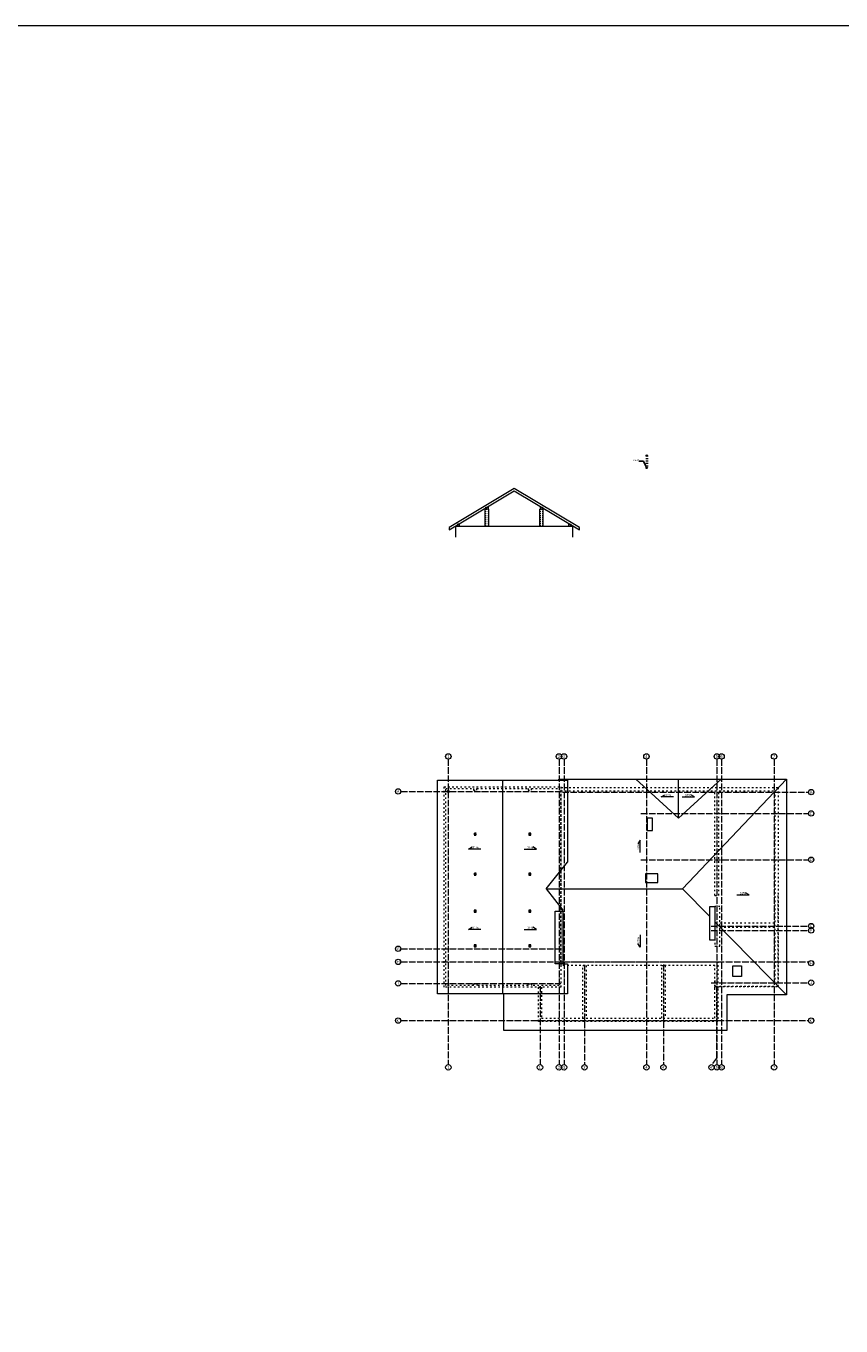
# Model space of a CAD drawing. Header units: millimetres. Extents: x 6506 to 43004, y 4581 to 25261.
# Tile 29 of 30: x 28980 to 35007, y 15641 to 25261. Entities that reach past the tile are written whole.
import ezdxf
from ezdxf import colors
from ezdxf.entities.mleader import LeaderData, LeaderLine
from ezdxf.enums import TextEntityAlignment as Align
from ezdxf.math import Vec2, Vec3

# ---------------------------------------------------------------- set-up
doc = ezdxf.new("R2010")
doc.units = ezdxf.units.MM
for name, pattern in [('ACAD_ISO03W100', [30, 12, -18]), ('ACAD_ISO04W100', [30, 24, -3, 0, -3]), ('Osie$0$CONTINOUS', [0])]:
    doc.linetypes.add(name, pattern=pattern)
doc.layers.get('0').update_dxf_attribs({"color": 251, "lineweight": 5})
doc.layers.add('_ET-P.B.', color=1, linetype='Continuous', plot=False)
for name, color, linetype, lineweight in [('A_KONST_ISTNIEJĄCE', 251, 'Continuous', 5), ('A_OPISY', 251, 'Continuous', 5), ('A_OSIE KONSTRUKCYJNE', 251, 'ACAD_ISO04W100', 5), ('A_RYNNY', 251, 'Continuous', 5), ('A_WIDOK', 251, 'Continuous', 5), ('A_WIDOK 2PLAN', 251, 'Continuous', 5)]:
    doc.layers.add(name, color=color, linetype=linetype, lineweight=lineweight)
doc.styles.add('ARIAL', font='arial.ttf')
doc.styles.add('DEMIURG_100_opisy', font='arial.ttf', dxfattribs={"width": 0.9, "height": 20})
doc.styles.add('MPP_opisy_1-100', font='romans.shx', dxfattribs={"width": 0.6, "height": 25})
doc.styles.get("Standard").update_dxf_attribs({"font": 'arial.ttf'})

# ---------------------------------------------------------------- blocks, each defined once
blk = doc.blocks.new('mpp_pochylnia1')
at = {"layer": 'A_OPISY'}
blk.add_lwpolyline([(82.5, 0), (-9.2, 0), (18.8, 16.2)], dxfattribs=at)
blk.add_lwpolyline([(82.5, 0), (-9.2, 0), (18.8, 16.2)], dxfattribs=at)
at = {"layer": 'A_OPISY', "style": 'MPP_opisy_1-100', "width": 0.6}
blk.add_attdef('%', (23.4, 4.7), '', height=25, dxfattribs=at)
blk = doc.blocks.new('OSI')
at = {"layer": 'A_OSIE KONSTRUKCYJNE', "ltscale": 2}
for p, q in [((16364, 22227), (16364, 19966.9)), ((17182.5, 22227), (17182.5, 19966.9)), ((17219.5, 22227), (17219.5, 19966.9)), ((17829, 22227), (17829, 19966.9)), ((18349.8, 22227), (18349.8, 19966.9)), ((18384.9, 22227), (18384.9, 19966.9)), ((18773, 22227), (18773, 19966.9)), ((16013.1, 21988.1), (17187.7, 21988.1)), ((17207.2, 21983.1), (19027.2, 21983.1)), ((17788.7, 21825.6), (19027.2, 21825.6)), ((17788.7, 21483.1), (19027.2, 21483.1)), ((18307.7, 20992.1), (19027.2, 20992.1)), ((18307.6, 20959.6), (19027.2, 20959.6)), ((16013.1, 20824.1), (17196.1, 20824.1)), ((16013.1, 20727.1), (19027.2, 20727.1)), ((17371, 20706.5), (17371, 19966.9)), ((17955, 20706.9), (17955, 19966.9)), ((16013.1, 20568.1), (17196.1, 20568.1)), ((17042, 20548.2), (17042, 19966.9)), ((18307.7, 20573.1), (19027.2, 20573.1)), ((18346, 20548.2), (18346, 20014.4)), ((16013.1, 20293.1), (19027.2, 20293.1)), ((18346, 20014.4), (18310.6, 19966.9))]:
    blk.add_line(p, q, dxfattribs=at)
at = {"layer": 'A_OSIE KONSTRUKCYJNE', "linetype": 'Continuous'}
for centre in [(16364, 22247), (17182.5, 22247), (17219.5, 22247), (17829, 22247), (18349.8, 22247), (18384.9, 22247), (18773, 22247), (15993.1, 21988.1), (19047.2, 21983.1), (19047.2, 21825.6), (19047.2, 21483.1), (19047.2, 20992.1), (19047.2, 20959.6), (15993.1, 20824.1), (15993.1, 20727.1), (19047.2, 20717.6), (15993.1, 20568.1), (19047.2, 20573.1), (15993.1, 20293.1), (19047.2, 20293.1), (16364, 19946.9), (17042, 19946.9), (17182.5, 19946.9), (17219.5, 19946.9), (17371, 19946.9), (17829, 19946.9), (17955, 19946.9), (18310.6, 19946.9), (18349.8, 19946.9), (18384.9, 19946.9), (18773, 19946.9)]:
    blk.add_circle(centre, 20, dxfattribs=at)
at = {"layer": 'A_OSIE KONSTRUKCYJNE', "linetype": 'Osie$0$CONTINOUS', "style": 'DEMIURG_100_opisy', "width": 0.9}
for s, p in [('1', (16364, 22247)), ('2', (17182.5, 22247)), ('3', (17219.5, 22247)), ('4', (17829, 22247)), ('5', (18349.8, 22247)), ('6', (18384.9, 22247)), ('7', (18773, 22247)), ('A', (15993.1, 21988.1)), ('B', (19047.2, 21983.1)), ('C', (19047.2, 21825.6)), ('D', (19047.2, 21483.1)), ('E', (19047.2, 20992.1)), ('F', (19047.2, 20959.6)), ('G', (15993.1, 20824.1)), ('H', (15993.1, 20727.1)), ('H', (19047.2, 20717.6)), ('I', (15993.1, 20568.1)), ('J', (19047.2, 20573.1)), ("K'", (15993.1, 20293.1)), ("K'", (19047.2, 20293.1)), ('1', (16364, 19946.9)), ("1'", (17042, 19946.9)), ('2', (17182.5, 19946.9)), ('3', (17219.5, 19946.9)), ("3'", (17371, 19946.9)), ('4', (17829, 19946.9)), ("4'", (17955, 19946.9)), ("4''", (18310.6, 19946.9)), ('5', (18349.8, 19946.9)), ('6', (18384.9, 19946.9)), ('7', (18773, 19946.9))]:
    blk.add_text(s, height=20, dxfattribs=at).set_placement(p, align=Align.MIDDLE_CENTER)
blk = doc.blocks.new('A$C20a69281')
at = {"layer": '_ET-P.B.'}
for centre in [(11593.5, 0), (18779, -16)]:
    blk.add_circle(centre, 6.33, dxfattribs=at)

msp = doc.modelspace()

# ---------------------------------------------------------------- linework, layer by layer
at = {"layer": 'A_KONST_ISTNIEJĄCE', "ltscale": 2}
for points in [[(6506.4, 11214.7), (43004.2, 11214.7), (43004.2, 25260.9), (6506.4, 25260.9)], [(33072.2, 21550.2), (32590.7, 21839.1), (32109.2, 21550.2), (32109.2, 21531.5), (32590.7, 21820.4), (33072.2, 21531.5)], [(32396.7, 21686), (32381.7, 21686), (32381.7, 21701), (32396.7, 21701)], [(32799.7, 21686), (32784.7, 21686), (32784.7, 21701), (32799.7, 21701)], [(32171.7, 21560), (32186.7, 21560), (32186.7, 21575), (32171.7, 21575)], [(33009.7, 21560), (32994.7, 21560), (32994.7, 21575), (33009.7, 21575)]]:
    msp.add_lwpolyline(points, close=True, dxfattribs=at)
for points in [[(32376.7, 21560), (32376.7, 21686), (32389.2, 21686)], [(32401.7, 21560), (32401.7, 21686), (32389.2, 21686)], [(32779.7, 21560), (32779.7, 21686), (32792.2, 21686)], [(32804.7, 21560), (32804.7, 21686), (32792.2, 21686)], [(32159.2, 21479), (32159.2, 21560), (33022.2, 21560), (33022.2, 21479)]]:
    msp.add_lwpolyline(points, dxfattribs=at)
at = {"layer": 'A_KONST_ISTNIEJĄCE', "linetype": 'ACAD_ISO03W100', "ltscale": 0.5}
for points in [[(32381.7, 21560), (32381.7, 21686), (32396.7, 21686), (32396.7, 21560)], [(32784.7, 21560), (32784.7, 21686), (32799.7, 21686), (32799.7, 21560)]]:
    msp.add_lwpolyline(points, dxfattribs=at)
at = {"layer": 'A_RYNNY', "linetype": 'ACAD_ISO03W100', "ltscale": 0.6}
for p, q in [((33565.4, 22081.5), (33565.4, 21990.6)), ((33575.4, 22081.5), (33575.4, 21990.6))]:
    msp.add_line(p, q, dxfattribs=at)
at = {"layer": 'A_RYNNY'}
for centre in [(33570.4, 22081.5), (33570.4, 21990.6)]:
    msp.add_circle(centre, 5, dxfattribs=at)
at = {"layer": 'A_WIDOK', "ltscale": 2}
for p, q in [((32503.7, 19680.7), (32503.7, 18098.7)), ((33805.2, 19400.2), (33490.1, 19687.7)), ((33805.2, 19400.2), (34120.4, 19687.7)), ((33805.2, 19400.2), (33805.2, 19687.7)), ((33835.2, 18875.2), (34605.2, 19687.7)), ((32825.8, 18875.2), (32985.2, 19074.7)), ((32825.8, 18875.2), (33835.2, 18875.2)), ((32825.8, 18875.2), (32951.2, 18718.2)), ((33835.2, 18875.2), (34036.2, 18670.6)), ((32951.2, 18709.7), (32951.2, 18718.2)), ((34074.2, 18632), (34605.2, 18091.7)), ((32951.2, 18321.7), (32985.2, 18321.7))]:
    msp.add_line(p, q, dxfattribs=at)
for points in [[(32985.2, 18321.7), (32985.2, 18098.7), (32022.2, 18098.7), (32022.2, 19680.7), (32985.2, 19680.7), (32985.2, 19074.7)], [(32919.7, 19680.7), (32919.7, 19687.7), (34605.2, 19687.7), (34605.2, 18091.7), (34162.2, 18091.7), (34162.2, 17827.7), (32919.7, 17827.7), (32513.7, 17827.7), (32513.7, 18098.7)]]:
    msp.add_lwpolyline(points, dxfattribs=at)
for points in [[(33612.2, 19308.2), (33612.2, 19400.2), (33574.2, 19400.2), (33574.2, 19308.2)], [(33561.2, 18923.2), (33652.2, 18923.2), (33652.2, 18988.2), (33561.2, 18988.2)], [(32893.2, 18709.7), (32951.2, 18709.7), (32951.2, 18321.7), (32893.2, 18321.7)], [(34074.2, 18495.8), (34036.2, 18495.8), (34036.2, 18745.7), (34074.2, 18745.7)], [(34207.1, 18305.9), (34271.6, 18305.9), (34271.6, 18226.6), (34207.1, 18226.6)]]:
    msp.add_lwpolyline(points, close=True, dxfattribs=at)
at = {"layer": 'A_WIDOK 2PLAN', "linetype": 'ACAD_ISO03W100'}
for p, q in [((32289.7, 19619.2), (32289.7, 19606.7)), ((32289.7, 19606.7), (32314.7, 19606.7)), ((32314.7, 19606.7), (32314.7, 19619.2)), ((32692.7, 19619.2), (32692.7, 19606.7)), ((32692.7, 19606.7), (32717.7, 19606.7)), ((32717.7, 19606.7), (32717.7, 19619.2)), ((34073.2, 18827.9), (34073.2, 19600.7)), ((34103.2, 18827.9), (34103.2, 19600.7)), ((32294.7, 19287.2), (32309.7, 19272.2)), ((32294.7, 19272.2), (32309.7, 19287.2)), ((32294.7, 18993.2), (32309.7, 18978.2)), ((32294.7, 18978.2), (32309.7, 18993.2)), ((34073.2, 18827.9), (34103.2, 18827.9)), ((34112.2, 18623.7), (34518.2, 18623.7)), ((34112.2, 18593.7), (34518.2, 18593.7)), ((32289.7, 18161.2), (32289.7, 18173.7)), ((32289.7, 18173.7), (32314.7, 18173.7)), ((32314.7, 18173.7), (32314.7, 18161.2)), ((32692.7, 18161.2), (32692.7, 18173.7)), ((32692.7, 18173.7), (32697.7, 18173.7)), ((32697.7, 18173.7), (32717.7, 18173.7)), ((32717.7, 18173.7), (32717.7, 18161.2))]:
    msp.add_line(p, q, dxfattribs=at)
at = {"layer": 'A_WIDOK 2PLAN', "ltscale": 2}
for p, q in [((32697.7, 19287.2), (32712.7, 19272.2)), ((32697.7, 19272.2), (32712.7, 19287.2)), ((32697.7, 18993.2), (32712.7, 18978.2)), ((32697.7, 18978.2), (32712.7, 18993.2)), ((32294.7, 18718.2), (32309.7, 18703.2)), ((32294.7, 18703.2), (32309.7, 18718.2)), ((32697.7, 18718.2), (32712.7, 18703.2)), ((32697.7, 18703.2), (32712.7, 18718.2)), ((32294.7, 18461.2), (32309.7, 18446.2)), ((32294.7, 18446.2), (32309.7, 18461.2)), ((32697.7, 18461.2), (32712.7, 18446.2)), ((32697.7, 18446.2), (32712.7, 18461.2))]:
    msp.add_line(p, q, dxfattribs=at)
at = {"layer": 'A_WIDOK 2PLAN', "linetype": 'ACAD_ISO03W100'}
for points in [[(32072.2, 19630.7), (32935.2, 19630.7), (32935.2, 18148.7), (32072.2, 18148.7)], [(34543.2, 18307.7), (34543.2, 18153.7), (34073.2, 18153.7), (34073.2, 18307.7), (32937.2, 18307.7), (32937.2, 19625.7), (34543.2, 19625.7)], [(34518.2, 18307.7), (34518.2, 18178.7), (34098.2, 18178.7), (34098.2, 18332.7), (32935.2, 18332.7), (32935.2, 19600.7), (34518.2, 19600.7)], [(32294.7, 19272.2), (32309.7, 19272.2), (32309.7, 19287.2), (32294.7, 19287.2)], [(32294.7, 18978.2), (32309.7, 18978.2), (32309.7, 18993.2), (32294.7, 18993.2)], [(34074.2, 18452.7), (34112.2, 18452.7), (34112.2, 18745.7), (34074.2, 18745.7)], [(32769.2, 18148.7), (32793.2, 18148.7), (32793.2, 17919.7), (34073.2, 17919.7), (34073.2, 18135.7), (34073.2, 18153.7), (34097.2, 18153.7), (34097.2, 18135.7), (34097.2, 17895.7), (32769.2, 17895.7)]]:
    msp.add_lwpolyline(points, close=True, dxfattribs=at)
for points in [[(32289.7, 18161.2), (32083.7, 18161.2), (32083.7, 19619.2), (32289.7, 19619.2)], [(32314.7, 19619.2), (32692.7, 19619.2)], [(32717.7, 19619.2), (32923.7, 19619.2), (32923.7, 18161.2), (32717.7, 18161.2)], [(34073.2, 18196.7), (34073.2, 18153.7), (34543.2, 18153.7), (34543.2, 18847.7)], [(33098.2, 17919.7), (33098.2, 18307.7), (33122.2, 18307.7), (33122.2, 17919.7)], [(33682.2, 17919.7), (33682.2, 18307.7), (33706.2, 18307.7), (33706.2, 17919.7)], [(32692.7, 18161.2), (32314.7, 18161.2)]]:
    msp.add_lwpolyline(points, dxfattribs=at)
at = {"layer": 'A_WIDOK 2PLAN', "ltscale": 2}
for points in [[(32697.7, 19272.2), (32712.7, 19272.2), (32712.7, 19287.2), (32697.7, 19287.2)], [(32697.7, 18978.2), (32712.7, 18978.2), (32712.7, 18993.2), (32697.7, 18993.2)], [(32294.7, 18703.2), (32309.7, 18703.2), (32309.7, 18718.2), (32294.7, 18718.2)], [(32697.7, 18703.2), (32712.7, 18703.2), (32712.7, 18718.2), (32697.7, 18718.2)], [(32294.7, 18446.2), (32309.7, 18446.2), (32309.7, 18461.2), (32294.7, 18461.2)], [(32697.7, 18446.2), (32712.7, 18446.2), (32712.7, 18461.2), (32697.7, 18461.2)]]:
    msp.add_lwpolyline(points, close=True, dxfattribs=at)

# ---------------------------------------------------------------- block references
at = {"layer": 'A_OPISY'}
ref = msp.add_blockref('mpp_pochylnia1', (33685.6, 19556.3), dxfattribs=at)
ref.add_attrib('%', '34%', (33707.1, 19561), dxfattribs={"layer": '0', "height": 16, "style": 'ARIAL', "width": 0.9})
ref = msp.add_blockref('mpp_pochylnia1', (33914.1, 19556.3), dxfattribs=dict(at, xscale=-1, rotation=359.9999999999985))
ref.add_attrib('%', '34%', (33852.7, 19561), dxfattribs={"layer": '0', "height": 16, "rotation": 360, "style": 'ARIAL', "width": 0.9})
ref = msp.add_blockref('mpp_pochylnia1', (32260.5, 19170.2), dxfattribs=at)
ref.add_attrib('%', '31%', (32282, 19174.9), dxfattribs={"layer": '0', "height": 16, "style": 'ARIAL', "width": 0.9})
ref = msp.add_blockref('mpp_pochylnia1', (32747, 19170.2), dxfattribs=dict(at, xscale=-1, rotation=359.9999999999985))
ref.add_attrib('%', '31%', (32685.6, 19174.9), dxfattribs={"layer": '0', "height": 16, "rotation": 360, "style": 'ARIAL', "width": 0.9})
ref = msp.add_blockref('mpp_pochylnia1', (33521.3, 19227.4), dxfattribs=dict(at, xscale=-1, rotation=89.9999999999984))
ref.add_attrib('%', '29%', (33516.6, 19166), dxfattribs={"layer": '0', "height": 16, "rotation": 90, "style": 'ARIAL', "width": 0.9})
ref = msp.add_blockref('mpp_pochylnia1', (34319.2, 18831.5), dxfattribs=dict(at, xscale=-1, rotation=359.9999999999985))
ref.add_attrib('%', '31%', (34257.8, 18836.2), dxfattribs={"layer": '0', "height": 16, "rotation": 360, "style": 'ARIAL', "width": 0.9})
ref = msp.add_blockref('mpp_pochylnia1', (32260.5, 18576.1), dxfattribs=at)
ref.add_attrib('%', '31%', (32282, 18580.8), dxfattribs={"layer": '0', "height": 16, "style": 'ARIAL', "width": 0.9})
ref = msp.add_blockref('mpp_pochylnia1', (32747, 18576.1), dxfattribs=dict(at, xscale=-1, rotation=359.9999999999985))
ref.add_attrib('%', '31%', (32685.6, 18580.8), dxfattribs={"layer": '0', "height": 16, "rotation": 360, "style": 'ARIAL', "width": 0.9})
ref = msp.add_blockref('mpp_pochylnia1', (33521.3, 18453.9), dxfattribs=dict(at, rotation=90.0000000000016))
ref.add_attrib('%', '27%', (33516.6, 18475.7), dxfattribs={"layer": '0', "height": 16, "rotation": 90, "style": 'ARIAL', "width": 0.9})
at = {"layer": 'A_OSIE KONSTRUKCYJNE'}
msp.add_blockref('OSI', (15739.2, -2391.5), dxfattribs=at)
at = {"layer": 'A_WIDOK', "ltscale": 2}
msp.add_blockref('A$C20a69281', (13324.3, 19612.7), dxfattribs=at)

# ---------------------------------------------------------------- texts
at = {"layer": 'A_OPISY'}
msp.add_text('RS %%C10', height=11, dxfattribs=at).set_placement((33470.3, 22042))

# ---------------------------------------------------------------- leaders
ml = msp.add_multileader_mtext('Standard', dxfattribs=at)
ml.set_content('', color=256)
ml.set_leader_properties()
ml.build(insert=Vec2(0, 0))
ml.multileader.update_dxf_attribs({"dogleg_length": 35})
ctx = ml.context
ctx.base_point, ctx.plane_origin = Vec3(33507.3, 22039.6), Vec3(33608.6, 21989)
ctx.text_align_type = 2
notes = []
notes.append((ctx, [(0, (1, 1, 0), (33546.3, 22039.6), (-1, 0), 35, [(0, [(33569, 21995.4)], 0, [])])]))
ctx.mtext.insert, ctx.mtext.alignment, ctx.mtext.flow_direction = Vec3(33509.3, 22041.6), 3, 5
for ctx, leaders in notes:
    for number, flags, end, landing, length, lines in leaders:
        leader = LeaderData()
        leader.index, (leader.has_last_leader_line, leader.has_dogleg_vector, leader.attachment_direction) = number, flags
        leader.last_leader_point, leader.dogleg_vector, leader.dogleg_length = Vec3(end), Vec3(landing), length
        for number, points, colour, breaks in lines:
            line = LeaderLine()
            line.index, line.vertices, line.color, line.breaks = number, Vec3.list(points), colors.encode_raw_color(colour), breaks
            leader.lines.append(line)
        ctx.leaders.append(leader)

doc.saveas('drawing.dxf')
